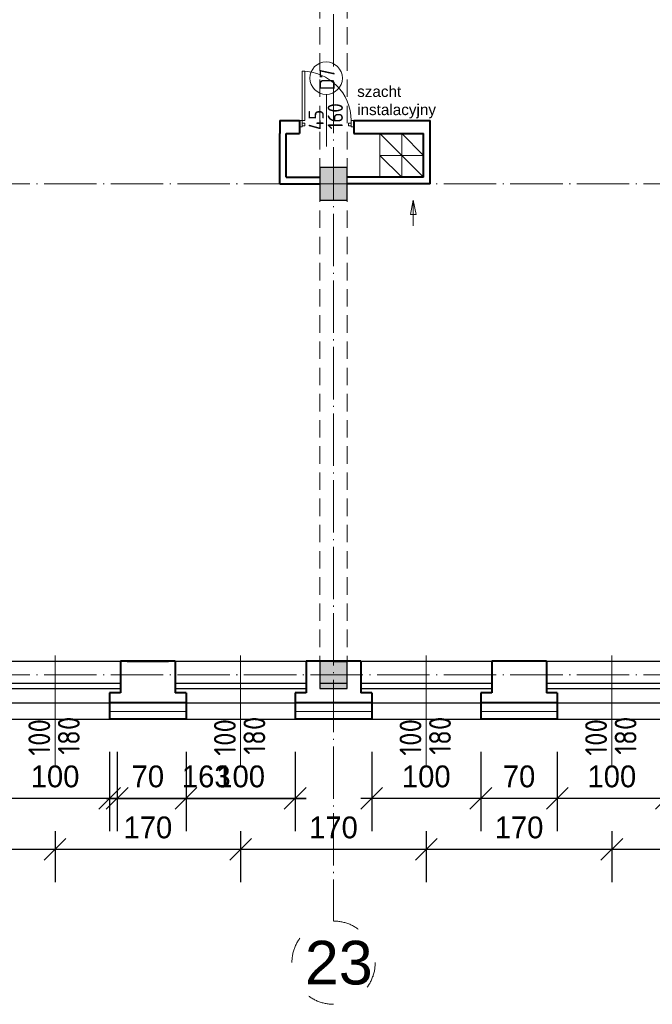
# Model space of a CAD drawing. Header units: millimetres. Extents: x -32003 to -19505, y 17931 to 29358.
# Tile 74 of 92: x -24741 to -24162, y 26562 to 27464. Entities that reach past the tile are written whole.
import ezdxf

# ---------------------------------------------------------------- set-up
doc = ezdxf.new("R2010")
doc.units = ezdxf.units.MM
doc.header["$PDMODE"] = 3
for name, pattern in [('ACAD_ISO03W100', [30, 12, -18]), ('ACAD_ISO04W100', [30.5, 24, -3, 0.5, -3]), ('KRESKOWA_X2', [12, 8, -4])]:
    doc.linetypes.add(name, pattern=pattern)
for name, color, linetype, lineweight in [('_wymiary', 1, 'Continuous', 9), ('drzwi', 140, 'Continuous', 13), ('KOMINY', 43, 'Continuous', 15), ('NR', 7, 'Continuous', 13), ('opisy drzwi', 40, 'Continuous', 13), ('opisy pom', 3, 'Continuous', 18), ('przerywana', 7, 'KRESKOWA_X2', 5), ('sciany', 4, 'Continuous', 40), ('symetria', 7, 'ACAD_ISO03W100', 5), ('SZRAF', 51, 'Continuous', 9), ('słupy', 2, 'Continuous', 30), ('ściana', 4, 'Continuous', 40)]:
    doc.layers.add(name, color=color, linetype=linetype, lineweight=lineweight)
doc.styles.add('ISO', font='isocp.shx')
doc.styles.add('ROMANS', font='ROMANS')
doc.styles.add('style1', font='ARIAL.TTF')
doc.linetypes.add('BATTING', pattern='A,0.0001,-0.1,[134,ltypeshp.shx,S=0.1,R=0,X=-0.1,Y=0],-0.2,[134,ltypeshp.shx,S=0.1,R=180,X=0.1,Y=0],-0.1', length=0.4001)
doc.dimstyles.new('Jacek2', dxfattribs={"dimscale": 2, "dimtxt": 10, "dimasz": 10, "dimexe": 15, "dimexo": 15, "dimgap": 5, "dimtad": 1, "dimdec": 0, "dimrnd": 0.5, "dimzin": 0, "dimdsep": 46, "dimtxsty": 'Standard', "dimblk": 'OBLIQUE', "dimcen": 0, "dimdle": 5, "dimadec": 1, "dimazin": 0, "dimtfac": 1, "dimtdec": 0, "dimtofl": 0, "dimtmove": 0, "dimatfit": 3, "dimfxl": 0, "dimtolj": 1, "dimtzin": 0, "dimarcsym": 0})

# ---------------------------------------------------------------- blocks, each defined once
blk = doc.blocks.new('_OBLIQUE')
at = {"color": 0, "linetype": 'ByBlock'}
blk.add_line((-0.5, -0.5), (0.5, 0.5), dxfattribs=at)
blk = doc.blocks.new('*D367')
at = {"layer": '_wymiary', "color": 0, "lineweight": -2}
for p, q in [((-24248.67, 26793.45), (-24248.67, 26720.86)), ((-24148.67, 26793.45), (-24148.67, 26720.86)), ((-24138.67, 26750.86), (-24258.67, 26750.86))]:
    blk.add_line(p, q, dxfattribs=at)
at = {"layer": 'Defpoints', "color": 0}
for p in [(-24248.67, 26823.45), (-24148.67, 26823.45), (-24248.67, 26750.86)]:
    blk.add_point(p, dxfattribs=at)
at = {"layer": '_wymiary', "color": 0, "lineweight": -2, "xscale": 20, "yscale": 20, "zscale": 20, "rotation": 180}
blk.add_blockref('_OBLIQUE', (-24248.67, 26750.86), dxfattribs=at)
at = {"layer": '_wymiary', "color": 0, "lineweight": -2, "xscale": 20, "yscale": 20, "zscale": 20}
blk.add_blockref('_OBLIQUE', (-24148.67, 26750.86), dxfattribs=at)
at = {"layer": '_wymiary', "color": 0, "insert": (-24198.67, 26770.86), "char_height": 20, "attachment_point": 5}
blk.add_mtext('\\A1;100', dxfattribs=at)
blk = doc.blocks.new('*D368')
at = {"layer": '_wymiary', "color": 0, "lineweight": -2}
for p, q in [((-24318.67, 26793.45), (-24318.67, 26720.86)), ((-24248.67, 26793.45), (-24248.67, 26720.86)), ((-24238.67, 26750.86), (-24328.67, 26750.86))]:
    blk.add_line(p, q, dxfattribs=at)
at = {"layer": 'Defpoints', "color": 0}
for p in [(-24318.67, 26823.45), (-24248.67, 26823.45), (-24318.67, 26750.86)]:
    blk.add_point(p, dxfattribs=at)
at = {"layer": '_wymiary', "color": 0, "lineweight": -2, "xscale": 20, "yscale": 20, "zscale": 20, "rotation": 180}
blk.add_blockref('_OBLIQUE', (-24318.67, 26750.86), dxfattribs=at)
at = {"layer": '_wymiary', "color": 0, "lineweight": -2, "xscale": 20, "yscale": 20, "zscale": 20}
blk.add_blockref('_OBLIQUE', (-24248.67, 26750.86), dxfattribs=at)
at = {"layer": '_wymiary', "color": 0, "insert": (-24283.67, 26770.86), "char_height": 20, "attachment_point": 5}
blk.add_mtext('\\A1;70', dxfattribs=at)
blk = doc.blocks.new('*D369')
at = {"layer": '_wymiary', "color": 0, "lineweight": -2}
for p, q in [((-24418.67, 26793.45), (-24418.67, 26720.86)), ((-24318.67, 26793.45), (-24318.67, 26720.86)), ((-24308.67, 26750.86), (-24428.67, 26750.86))]:
    blk.add_line(p, q, dxfattribs=at)
at = {"layer": 'Defpoints', "color": 0}
for p in [(-24418.67, 26823.45), (-24318.67, 26823.45), (-24418.67, 26750.86)]:
    blk.add_point(p, dxfattribs=at)
at = {"layer": '_wymiary', "color": 0, "lineweight": -2, "xscale": 20, "yscale": 20, "zscale": 20, "rotation": 180}
blk.add_blockref('_OBLIQUE', (-24418.67, 26750.86), dxfattribs=at)
at = {"layer": '_wymiary', "color": 0, "lineweight": -2, "xscale": 20, "yscale": 20, "zscale": 20}
blk.add_blockref('_OBLIQUE', (-24318.67, 26750.86), dxfattribs=at)
at = {"layer": '_wymiary', "color": 0, "insert": (-24368.67, 26770.86), "char_height": 20, "attachment_point": 5}
blk.add_mtext('\\A1;100', dxfattribs=at)
blk = doc.blocks.new('*D370')
at = {"layer": '_wymiary', "color": 0, "lineweight": -2}
for p, q in [((-24651.75, 26793.45), (-24651.75, 26720.86)), ((-24488.67, 26793.45), (-24488.67, 26720.86)), ((-24661.75, 26750.86), (-24478.67, 26750.86))]:
    blk.add_line(p, q, dxfattribs=at)
at = {"layer": 'Defpoints', "color": 0}
for p in [(-24651.75, 26823.45), (-24488.67, 26823.45), (-24488.67, 26750.86)]:
    blk.add_point(p, dxfattribs=at)
at = {"layer": '_wymiary', "color": 0, "lineweight": -2, "xscale": 20, "yscale": 20, "zscale": 20, "rotation": 180}
blk.add_blockref('_OBLIQUE', (-24651.75, 26750.86), dxfattribs=at)
at = {"layer": '_wymiary', "color": 0, "lineweight": -2, "xscale": 20, "yscale": 20, "zscale": 20}
blk.add_blockref('_OBLIQUE', (-24488.67, 26750.86), dxfattribs=at)
at = {"layer": '_wymiary', "color": 0, "insert": (-24570.21, 26770.86), "char_height": 20, "attachment_point": 5}
blk.add_mtext('\\A1;163', dxfattribs=at)
blk = doc.blocks.new('*D371')
at = {"layer": '_wymiary', "color": 0, "lineweight": -2}
for p, q in [((-24588.67, 26793.45), (-24588.67, 26720.86)), ((-24488.67, 26793.45), (-24488.67, 26720.86)), ((-24478.67, 26750.86), (-24598.67, 26750.86))]:
    blk.add_line(p, q, dxfattribs=at)
at = {"layer": 'Defpoints', "color": 0}
for p in [(-24588.67, 26823.45), (-24488.67, 26823.45), (-24588.67, 26750.86)]:
    blk.add_point(p, dxfattribs=at)
at = {"layer": '_wymiary', "color": 0, "lineweight": -2, "xscale": 20, "yscale": 20, "zscale": 20, "rotation": 180}
blk.add_blockref('_OBLIQUE', (-24588.67, 26750.86), dxfattribs=at)
at = {"layer": '_wymiary', "color": 0, "lineweight": -2, "xscale": 20, "yscale": 20, "zscale": 20}
blk.add_blockref('_OBLIQUE', (-24488.67, 26750.86), dxfattribs=at)
at = {"layer": '_wymiary', "color": 0, "insert": (-24538.67, 26770.86), "char_height": 20, "attachment_point": 5}
blk.add_mtext('\\A1;100', dxfattribs=at)
blk = doc.blocks.new('*D372')
at = {"layer": '_wymiary', "color": 0, "lineweight": -2}
for p, q in [((-24658.67, 26793.45), (-24658.67, 26720.86)), ((-24588.67, 26793.45), (-24588.67, 26720.86)), ((-24578.67, 26750.86), (-24668.67, 26750.86))]:
    blk.add_line(p, q, dxfattribs=at)
at = {"layer": 'Defpoints', "color": 0}
for p in [(-24658.67, 26823.45), (-24588.67, 26823.45), (-24658.67, 26750.86)]:
    blk.add_point(p, dxfattribs=at)
at = {"layer": '_wymiary', "color": 0, "lineweight": -2, "xscale": 20, "yscale": 20, "zscale": 20, "rotation": 180}
blk.add_blockref('_OBLIQUE', (-24658.67, 26750.86), dxfattribs=at)
at = {"layer": '_wymiary', "color": 0, "lineweight": -2, "xscale": 20, "yscale": 20, "zscale": 20}
blk.add_blockref('_OBLIQUE', (-24588.67, 26750.86), dxfattribs=at)
at = {"layer": '_wymiary', "color": 0, "insert": (-24623.67, 26770.86), "char_height": 20, "attachment_point": 5}
blk.add_mtext('\\A1;70', dxfattribs=at)
blk = doc.blocks.new('*D373')
at = {"layer": '_wymiary', "color": 0, "lineweight": -2}
for p, q in [((-24758.67, 26793.45), (-24758.67, 26720.86)), ((-24658.67, 26793.45), (-24658.67, 26720.86)), ((-24648.67, 26750.86), (-24768.67, 26750.86))]:
    blk.add_line(p, q, dxfattribs=at)
at = {"layer": 'Defpoints', "color": 0}
for p in [(-24758.67, 26823.45), (-24658.67, 26823.45), (-24758.67, 26750.86)]:
    blk.add_point(p, dxfattribs=at)
at = {"layer": '_wymiary', "color": 0, "lineweight": -2, "xscale": 20, "yscale": 20, "zscale": 20, "rotation": 180}
blk.add_blockref('_OBLIQUE', (-24758.67, 26750.86), dxfattribs=at)
at = {"layer": '_wymiary', "color": 0, "lineweight": -2, "xscale": 20, "yscale": 20, "zscale": 20}
blk.add_blockref('_OBLIQUE', (-24658.67, 26750.86), dxfattribs=at)
at = {"layer": '_wymiary', "color": 0, "insert": (-24708.67, 26770.86), "char_height": 20, "attachment_point": 5}
blk.add_mtext('\\A1;100', dxfattribs=at)
blk = doc.blocks.new('*D407')
at = {"layer": '_wymiary', "color": 0, "lineweight": -2}
for p, q in [((-24198.67, 26720.86), (-24198.67, 26674.12)), ((-24028.67, 26720.86), (-24028.67, 26674.12)), ((-24018.67, 26704.12), (-24208.67, 26704.12))]:
    blk.add_line(p, q, dxfattribs=at)
at = {"layer": 'Defpoints', "color": 0}
for p in [(-24198.67, 26750.86), (-24028.67, 26750.86), (-24198.67, 26704.12)]:
    blk.add_point(p, dxfattribs=at)
at = {"layer": '_wymiary', "color": 0, "lineweight": -2, "xscale": 20, "yscale": 20, "zscale": 20, "rotation": 180}
blk.add_blockref('_OBLIQUE', (-24198.67, 26704.12), dxfattribs=at)
at = {"layer": '_wymiary', "color": 0, "lineweight": -2, "xscale": 20, "yscale": 20, "zscale": 20}
blk.add_blockref('_OBLIQUE', (-24028.67, 26704.12), dxfattribs=at)
at = {"layer": '_wymiary', "color": 0, "insert": (-24113.67, 26724.12), "char_height": 20, "attachment_point": 5}
blk.add_mtext('\\A1;170', dxfattribs=at)
blk = doc.blocks.new('*D408')
at = {"layer": '_wymiary', "color": 0, "lineweight": -2}
for p, q in [((-24368.67, 26720.86), (-24368.67, 26674.12)), ((-24198.67, 26720.86), (-24198.67, 26674.12)), ((-24188.67, 26704.12), (-24378.67, 26704.12))]:
    blk.add_line(p, q, dxfattribs=at)
at = {"layer": 'Defpoints', "color": 0}
for p in [(-24368.67, 26750.86), (-24198.67, 26750.86), (-24368.67, 26704.12)]:
    blk.add_point(p, dxfattribs=at)
at = {"layer": '_wymiary', "color": 0, "lineweight": -2, "xscale": 20, "yscale": 20, "zscale": 20, "rotation": 180}
blk.add_blockref('_OBLIQUE', (-24368.67, 26704.12), dxfattribs=at)
at = {"layer": '_wymiary', "color": 0, "lineweight": -2, "xscale": 20, "yscale": 20, "zscale": 20}
blk.add_blockref('_OBLIQUE', (-24198.67, 26704.12), dxfattribs=at)
at = {"layer": '_wymiary', "color": 0, "insert": (-24283.67, 26724.12), "char_height": 20, "attachment_point": 5}
blk.add_mtext('\\A1;170', dxfattribs=at)
blk = doc.blocks.new('*D409')
at = {"layer": '_wymiary', "color": 0, "lineweight": -2}
for p, q in [((-24538.67, 26720.86), (-24538.67, 26674.12)), ((-24368.67, 26720.86), (-24368.67, 26674.12)), ((-24358.67, 26704.12), (-24548.67, 26704.12))]:
    blk.add_line(p, q, dxfattribs=at)
at = {"layer": 'Defpoints', "color": 0}
for p in [(-24538.67, 26750.86), (-24368.67, 26750.86), (-24538.67, 26704.12)]:
    blk.add_point(p, dxfattribs=at)
at = {"layer": '_wymiary', "color": 0, "lineweight": -2, "xscale": 20, "yscale": 20, "zscale": 20, "rotation": 180}
blk.add_blockref('_OBLIQUE', (-24538.67, 26704.12), dxfattribs=at)
at = {"layer": '_wymiary', "color": 0, "lineweight": -2, "xscale": 20, "yscale": 20, "zscale": 20}
blk.add_blockref('_OBLIQUE', (-24368.67, 26704.12), dxfattribs=at)
at = {"layer": '_wymiary', "color": 0, "insert": (-24453.67, 26724.12), "char_height": 20, "attachment_point": 5}
blk.add_mtext('\\A1;170', dxfattribs=at)
blk = doc.blocks.new('*D410')
at = {"layer": '_wymiary', "color": 0, "lineweight": -2}
for p, q in [((-24708.67, 26720.86), (-24708.67, 26674.12)), ((-24538.67, 26720.86), (-24538.67, 26674.12)), ((-24528.67, 26704.12), (-24718.67, 26704.12))]:
    blk.add_line(p, q, dxfattribs=at)
at = {"layer": 'Defpoints', "color": 0}
for p in [(-24708.67, 26750.86), (-24538.67, 26750.86), (-24708.67, 26704.12)]:
    blk.add_point(p, dxfattribs=at)
at = {"layer": '_wymiary', "color": 0, "lineweight": -2, "xscale": 20, "yscale": 20, "zscale": 20, "rotation": 180}
blk.add_blockref('_OBLIQUE', (-24708.67, 26704.12), dxfattribs=at)
at = {"layer": '_wymiary', "color": 0, "lineweight": -2, "xscale": 20, "yscale": 20, "zscale": 20}
blk.add_blockref('_OBLIQUE', (-24538.67, 26704.12), dxfattribs=at)
at = {"layer": '_wymiary', "color": 0, "insert": (-24623.67, 26724.12), "char_height": 20, "attachment_point": 5}
blk.add_mtext('\\A1;170', dxfattribs=at)
blk = doc.blocks.new('*D411')
at = {"layer": '_wymiary', "color": 0, "lineweight": -2}
for p, q in [((-24878.67, 26720.86), (-24878.67, 26674.12)), ((-24708.67, 26720.86), (-24708.67, 26674.12)), ((-24698.67, 26704.12), (-24888.67, 26704.12))]:
    blk.add_line(p, q, dxfattribs=at)
at = {"layer": 'Defpoints', "color": 0}
for p in [(-24878.67, 26750.86), (-24708.67, 26750.86), (-24878.67, 26704.12)]:
    blk.add_point(p, dxfattribs=at)
at = {"layer": '_wymiary', "color": 0, "lineweight": -2, "xscale": 20, "yscale": 20, "zscale": 20, "rotation": 180}
blk.add_blockref('_OBLIQUE', (-24878.67, 26704.12), dxfattribs=at)
at = {"layer": '_wymiary', "color": 0, "lineweight": -2, "xscale": 20, "yscale": 20, "zscale": 20}
blk.add_blockref('_OBLIQUE', (-24708.67, 26704.12), dxfattribs=at)
at = {"layer": '_wymiary', "color": 0, "insert": (-24793.67, 26724.12), "char_height": 20, "attachment_point": 5}
blk.add_mtext('\\A1;170', dxfattribs=at)

msp = doc.modelspace()

# ---------------------------------------------------------------- hatches: boundary and pattern name
at = {"layer": 'SZRAF'}
h = msp.add_hatch(color=256, dxfattribs=at)
h.dxf.hatch_style = 1
h.paths.add_polyline_path([(-24466.17, 27313.95), (-24453.67, 27313.95), (-24453.67, 27328.95), (-24466.17, 27328.95)])
h.paths.add_polyline_path([(-24453.67, 27313.95), (-24466.17, 27313.95), (-24466.17, 27298.95), (-24453.67, 27298.95)])
h.paths.add_polyline_path([(-24453.67, 27313.95), (-24441.17, 27313.95), (-24441.17, 27328.95), (-24453.67, 27328.95)])
h.paths.add_polyline_path([(-24453.67, 27298.95), (-24441.17, 27298.95), (-24441.17, 27313.95), (-24453.67, 27313.95)])
h = msp.add_hatch(color=256, dxfattribs=at)
h.dxf.hatch_style = 1
h.paths.add_polyline_path([(-24441.17, 26876.45), (-24466.17, 26876.45), (-24466.17, 26863.95), (-24441.17, 26863.95)])
h.paths.add_polyline_path([(-24441.17, 26863.95), (-24466.17, 26863.95), (-24466.17, 26851.45), (-24441.17, 26851.45)])

# ---------------------------------------------------------------- linework, layer by layer
for p, q in [((-25972.17, 26876.45), (-20516.67, 26876.45)), ((-24768.67, 26856.52), (-24648.67, 26856.52)), ((-24598.67, 26856.52), (-24478.67, 26856.52)), ((-24466.17, 26856.52), (-24441.17, 26856.52)), ((-24428.67, 26856.52), (-24308.67, 26856.52)), ((-24258.67, 26856.52), (-24138.67, 26856.52)), ((-25956.51, 26838.45), (-20507.36, 26838.45)), ((-24769.67, 26838.45), (-24647.67, 26838.45)), ((-24599.67, 26838.45), (-24477.67, 26838.45)), ((-24429.67, 26838.45), (-24307.67, 26838.45)), ((-24259.67, 26838.45), (-24137.67, 26838.45)), ((-27768.67, 26823.45), (-20538.35, 26823.45))]:
    msp.add_line(p, q)
at = {"ltscale": 2}
for p, q in [((-24768.67, 26851.45), (-24648.67, 26851.45)), ((-24598.67, 26851.45), (-24478.67, 26851.45)), ((-24466.17, 26851.45), (-24441.17, 26851.45)), ((-24428.67, 26851.45), (-24308.67, 26851.45)), ((-24258.67, 26851.45), (-24138.67, 26851.45))]:
    msp.add_line(p, q, dxfattribs=at)
at = {"layer": 'drzwi'}
for points in [[(-24482.41, 27372.01, 0), (-24479.92, 27372.01, 0), (-24479.92, 27416.96, 0), (-24482.41, 27416.96, 0), (-24482.41, 27372.01, 0)], [(-24482.41, 27366.01, 0), (-24484.91, 27366.01, 0), (-24484.91, 27372.01, 0), (-24482.41, 27372.01, 0), (-24482.41, 27366.01, 0)], [(-24482.41, 27367.01, 0), (-24479.92, 27367.01, 0), (-24479.92, 27369.51, 0), (-24482.41, 27369.51, 0), (-24482.41, 27367.01, 0)], [(-24437.46, 27367.01, 0), (-24439.96, 27367.01, 0), (-24439.96, 27369.51, 0), (-24437.46, 27369.51, 0), (-24437.46, 27367.01, 0)], [(-24437.46, 27366.01, 0), (-24434.96, 27366.01, 0), (-24434.96, 27372.01, 0), (-24437.46, 27372.01, 0), (-24437.46, 27366.01, 0)]]:
    msp.add_polyline3d(points, dxfattribs=at)
msp.add_arc((-24482.41, 27372.01), 44.96, 0, 90, dxfattribs=at)
at = {"layer": 'KOMINY'}
for p, q in [((-24411.17, 27359.95), (-24391.17, 27339.95)), ((-24391.17, 27359.95), (-24371.17, 27339.95)), ((-24411.17, 27339.95), (-24391.17, 27319.95)), ((-24391.17, 27339.95), (-24371.17, 27319.95))]:
    msp.add_line(p, q, dxfattribs=at)
for points in [[(-24391.17, 27339.95), (-24411.17, 27339.95), (-24411.17, 27359.95), (-24391.17, 27359.95)], [(-24371.17, 27339.97), (-24391.17, 27339.97), (-24391.17, 27359.97), (-24371.17, 27359.97)], [(-24391.17, 27319.95), (-24411.17, 27319.95), (-24411.17, 27339.95), (-24391.17, 27339.95)], [(-24371.17, 27319.95), (-24391.17, 27319.95), (-24391.17, 27339.95), (-24371.17, 27339.95)]]:
    msp.add_lwpolyline(points, close=True, dxfattribs=at)
msp.add_lwpolyline([(-24380.53, 27275.55), (-24380.53, 27298.82), (-24383.07, 27285.7), (-24377.96, 27285.7), (-24380.53, 27298.82)], dxfattribs=at)
at = {"layer": 'opisy drzwi'}
for p, q in [((-24459.99, 27395.7), (-24459.99, 27348.19)), ((-24708.67, 26881.74), (-24708.67, 26779.98)), ((-24538.67, 26881.74), (-24538.67, 26779.98)), ((-24368.67, 26881.74), (-24368.67, 26779.98)), ((-24198.67, 26881.74), (-24198.67, 26779.98))]:
    msp.add_line(p, q, dxfattribs=at)
msp.add_circle((-24460.36, 27410.71), 14.88, dxfattribs=at)
at = {"layer": 'przerywana', "ltscale": 2}
for p, q in [((-24466.17, 28201.45), (-24466.17, 26876.45)), ((-24441.17, 28201.45), (-24441.17, 26876.45))]:
    msp.add_line(p, q, dxfattribs=at)
at = {"layer": 'sciany'}
for p, q in [((-24502.91, 27371.95), (-24484.91, 27371.95)), ((-24502.91, 27371.95), (-24502.91, 27359.95)), ((-24484.91, 27371.95), (-24484.91, 27359.95)), ((-24434.96, 27371.95), (-24365.17, 27371.95)), ((-24434.96, 27371.95), (-24434.96, 27359.95)), ((-24365.17, 27313.95), (-24365.17, 27371.95)), ((-24502.91, 27313.95), (-24502.91, 27359.95)), ((-24502.91, 27359.95), (-24502.91, 27359.95)), ((-24496.91, 27319.95), (-24496.91, 27359.95)), ((-24496.91, 27359.95), (-24484.91, 27359.95)), ((-24434.96, 27359.95), (-24371.17, 27359.95)), ((-24371.17, 27319.95), (-24371.17, 27359.95)), ((-24496.91, 27319.95), (-24466.17, 27319.95)), ((-24371.17, 27319.95), (-24441.17, 27319.95)), ((-24502.91, 27313.95), (-24466.17, 27313.95)), ((-24365.17, 27313.95), (-24441.17, 27313.95)), ((-24642.67, 26876.45), (-24604.67, 26876.45)), ((-24453.17, 26876.45), (-24441.17, 26876.45))]:
    msp.add_line(p, q, dxfattribs=at)
at = {"layer": 'symetria', "linetype": 'ACAD_ISO04W100', "ltscale": 2}
for p, q in [((-24453.67, 28201.45), (-24453.67, 26638.5)), ((-27768.67, 27313.95), (-19699.1, 27313.95)), ((-27768.67, 26863.95), (-19699.1, 26863.95))]:
    msp.add_line(p, q, dxfattribs=at)
at = {"layer": 'symetria', "ltscale": 2}
msp.add_circle((-24453.59, 26600.35), 38.15, dxfattribs=at)
at = {"layer": 'SZRAF', "linetype": 'BATTING', "ltscale": 14}
for p, q in [((-24588.67, 26830.45), (-24658.67, 26830.45)), ((-24418.67, 26830.45), (-24488.67, 26830.45)), ((-24248.67, 26830.45), (-24318.67, 26830.45))]:
    msp.add_line(p, q, dxfattribs=at)
at = {"layer": 'słupy'}
for points in [[(-24466.17, 27298.95), (-24441.17, 27298.95), (-24441.17, 27328.95), (-24466.17, 27328.95)], [(-24466.17, 26851.45), (-24441.17, 26851.45), (-24441.17, 26876.45), (-24466.17, 26876.45)]]:
    msp.add_lwpolyline(points, close=True, dxfattribs=at)
at = {"layer": 'ściana'}
for p, q in [((-24598.67, 26876.45), (-24648.67, 26876.45)), ((-24648.67, 26876.45), (-24648.67, 26847.45)), ((-24598.67, 26876.45), (-24598.67, 26847.45)), ((-24428.67, 26876.45), (-24478.67, 26876.45)), ((-24478.67, 26876.45), (-24478.67, 26847.45)), ((-24428.67, 26876.45), (-24428.67, 26847.45)), ((-24258.67, 26876.45), (-24308.67, 26876.45)), ((-24308.67, 26876.45), (-24308.67, 26847.45)), ((-24258.67, 26876.45), (-24258.67, 26847.45)), ((-24658.67, 26847.45), (-24658.67, 26823.45)), ((-24648.67, 26847.45), (-24658.67, 26847.45)), ((-24588.67, 26847.45), (-24598.67, 26847.45)), ((-24588.67, 26847.45), (-24588.67, 26823.45)), ((-24488.67, 26847.45), (-24488.67, 26823.45)), ((-24478.67, 26847.45), (-24488.67, 26847.45)), ((-24418.67, 26847.45), (-24428.67, 26847.45)), ((-24418.67, 26847.45), (-24418.67, 26823.45)), ((-24318.67, 26847.45), (-24318.67, 26823.45)), ((-24308.67, 26847.45), (-24318.67, 26847.45)), ((-24248.67, 26847.45), (-24258.67, 26847.45)), ((-24248.67, 26847.45), (-24248.67, 26823.45)), ((-24588.67, 26838.45), (-24658.67, 26838.45)), ((-24418.67, 26838.45), (-24488.67, 26838.45)), ((-24248.67, 26838.45), (-24318.67, 26838.45)), ((-24588.67, 26823.45), (-24658.67, 26823.45)), ((-24418.67, 26823.45), (-24488.67, 26823.45)), ((-24248.67, 26823.45), (-24318.67, 26823.45))]:
    msp.add_line(p, q, dxfattribs=at)

# ---------------------------------------------------------------- texts
at = {"layer": 'NR', "ltscale": 5, "insert": (-24479.87, 26620.38), "char_height": 40, "width": 65, "attachment_point": 1, "style": 'style1'}
msp.add_mtext('23', dxfattribs=at)
at = {"layer": 'opisy drzwi', "style": 'ISO'}
for s, height, p in [('D7', 14, (-24452.44, 27399.64)), ('160', 14, (-24445, 27363.76)), ('45', 14, (-24462.5, 27363.12)), ('100', 20, (-24713.11, 26789.96)), ('180', 20, (-24686.08, 26790.87)), ('100', 20, (-24543.11, 26789.96)), ('180', 20, (-24516.08, 26790.87)), ('100', 20, (-24373.11, 26789.96)), ('180', 20, (-24346.08, 26790.87)), ('100', 20, (-24203.11, 26789.96)), ('180', 20, (-24176.08, 26790.87))]:
    msp.add_text(s, height=height, rotation=90, dxfattribs=at).set_placement(p)
at = {"layer": 'opisy pom', "insert": (-24431.97, 27403.51), "char_height": 10, "attachment_point": 1, "style": 'ROMANS'}
msp.add_mtext('{\\fArial|b0|i0|c238|p34;szacht\\Pinstalacyjny}', dxfattribs=at)

# ---------------------------------------------------------------- dimensions: what is measured, and where the dimension line sits
at = {"layer": '_wymiary'}
for base, p1, p2, picture, middle in [((-24758.67, 26750.86), (-24658.67, 26823.45), (-24758.67, 26823.45), '*D373', (-24708.67, 26770.86)), ((-24658.67, 26750.86), (-24588.67, 26823.45), (-24658.67, 26823.45), '*D372', (-24623.67, 26770.86)), ((-24488.67, 26750.86), (-24651.75, 26823.45), (-24488.67, 26823.45), '*D370', (-24570.21, 26770.86)), ((-24588.67, 26750.86), (-24488.67, 26823.45), (-24588.67, 26823.45), '*D371', (-24538.67, 26770.86)), ((-24418.67, 26750.86), (-24318.67, 26823.45), (-24418.67, 26823.45), '*D369', (-24368.67, 26770.86)), ((-24318.67, 26750.86), (-24248.67, 26823.45), (-24318.67, 26823.45), '*D368', (-24283.67, 26770.86)), ((-24248.67, 26750.86), (-24148.67, 26823.45), (-24248.67, 26823.45), '*D367', (-24198.67, 26770.86)), ((-24878.67, 26704.12), (-24708.67, 26750.86), (-24878.67, 26750.86), '*D411', (-24793.67, 26724.12)), ((-24708.67, 26704.12), (-24538.67, 26750.86), (-24708.67, 26750.86), '*D410', (-24623.67, 26724.12)), ((-24538.67, 26704.12), (-24368.67, 26750.86), (-24538.67, 26750.86), '*D409', (-24453.67, 26724.12)), ((-24368.67, 26704.12), (-24198.67, 26750.86), (-24368.67, 26750.86), '*D408', (-24283.67, 26724.12)), ((-24198.67, 26704.12), (-24028.67, 26750.86), (-24198.67, 26750.86), '*D407', (-24113.67, 26724.12))]:
    dim = msp.add_linear_dim(base=base, p1=p1, p2=p2, dimstyle='Jacek2', override={"dimtmove": 1}, dxfattribs=at)
    dim.commit()
    dim.dimension.update_dxf_attribs({"geometry": picture, "text_midpoint": middle})

doc.saveas('drawing.dxf')
